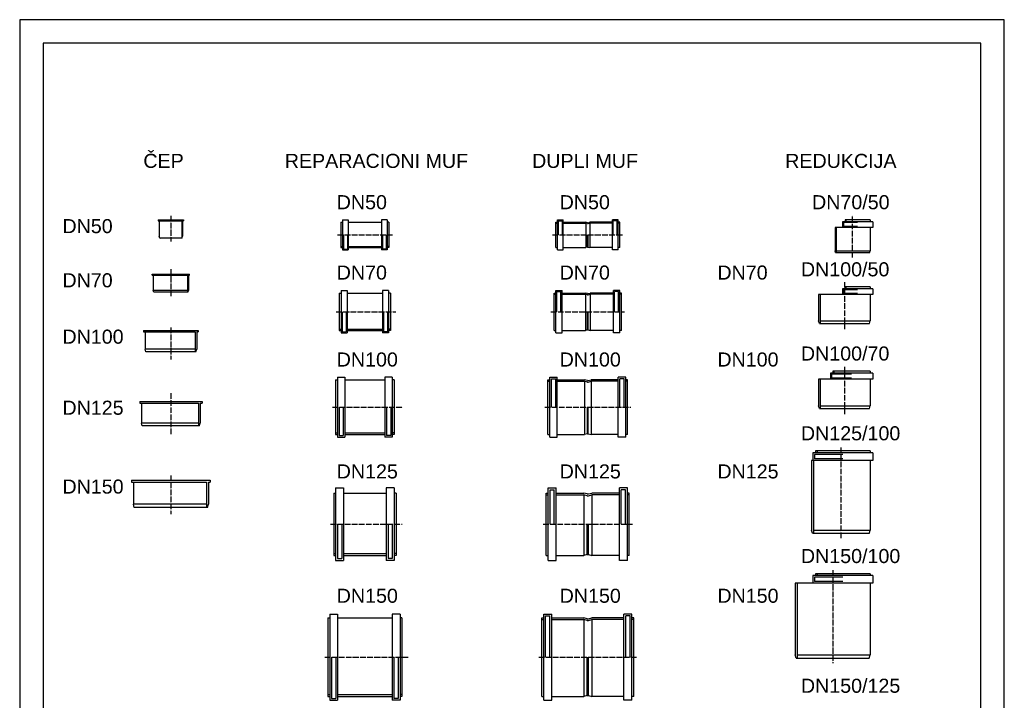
# Model space of a CAD drawing. Header units: inches. Extents: x 12 to 2112, y 2 to 2972.
# Tile 2 of 2: x 12 to 2112, y 1521 to 2972. Entities that reach past the tile are written whole.
import ezdxf

# ---------------------------------------------------------------- set-up
doc = ezdxf.new("R2010")
doc.units = ezdxf.units.IN
doc.header["$MEASUREMENT"] = 0
doc.linetypes.add('ACAD_ISO04W100', pattern=[30, 24, -3, 0, -3])
doc.layers.add('PIPELIFE', color=7, linetype='Continuous')
doc.styles.get("Standard").update_dxf_attribs({"font": 'arial.ttf'})

msp = doc.modelspace()

# ---------------------------------------------------------------- linework, layer by layer
for p, q in [((307.6, 2545), (361.2, 2545)), ((307.6, 2545), (307.6, 2543.2)), ((307.6, 2543.2), (357.6, 2543.2)), ((309.4, 2543.2), (309.4, 2510)), ((357.6, 2543.2), (357.6, 2506)), ((359.4, 2543.2), (359.4, 2510)), ((359.4, 2543.2), (361.2, 2543.2)), ((361.2, 2545), (361.2, 2543.2)), ((700.6, 2545), (712.6, 2545)), ((700.6, 2545), (700.6, 2480.8)), ((712.6, 2545), (712.6, 2480.8)), ((795.6, 2545), (783.6, 2545)), ((783.6, 2545), (783.6, 2480.8)), ((795.6, 2545), (795.6, 2480.8)), ((1159.1, 2545), (1171.1, 2545)), ((1159.1, 2480.8), (1159.1, 2545)), ((1160.9, 2512.9), (1160.9, 2543.2)), ((1160.9, 2543.2), (1169.3, 2543.2)), ((1169.3, 2512.9), (1169.3, 2543.2)), ((1171.1, 2480.8), (1171.1, 2545)), ((1288.1, 2545), (1276.1, 2545)), ((1276.1, 2480.8), (1276.1, 2545)), ((1277.9, 2512.9), (1277.9, 2543.2)), ((1286.3, 2543.2), (1277.9, 2543.2)), ((1286.3, 2512.9), (1286.3, 2543.2)), ((1288.1, 2480.8), (1288.1, 2545)), ((1772.3, 2545), (1772.3, 2541)), ((1825.9, 2545), (1772.3, 2545)), ((1774.1, 2545), (1774.1, 2541)), ((1825.9, 2545), (1825.9, 2541)), ((696.6, 2539.7), (700.6, 2539.7)), ((696.6, 2539.7), (696.6, 2486.1)), ((712.6, 2539.7), (783.6, 2539.7)), ((799.6, 2539.7), (795.6, 2539.7)), ((799.6, 2539.7), (799.6, 2486.1)), ((1155.1, 2539.7), (1159.1, 2539.7)), ((1155.1, 2486.1), (1155.1, 2539.7)), ((1155.1, 2537.9), (1159.1, 2537.9)), ((1171.1, 2539.7), (1219.5, 2539.7)), ((1171.1, 2537.9), (1219.5, 2537.9)), ((1223, 2538.8), (1219.5, 2539.7)), ((1223, 2537), (1219.5, 2537.9)), ((1219.5, 2537.9), (1219.5, 2486.1)), ((1223, 2538.8), (1224.2, 2538.8)), ((1223, 2537), (1224.2, 2537)), ((1224.2, 2538.8), (1227.7, 2539.7)), ((1224.2, 2537), (1227.7, 2537.9)), ((1276.1, 2539.7), (1227.7, 2539.7)), ((1276.1, 2537.9), (1227.7, 2537.9)), ((1227.7, 2537.9), (1227.7, 2486.1)), ((1292.1, 2539.7), (1288.1, 2539.7)), ((1292.1, 2537.9), (1288.1, 2537.9)), ((1292.1, 2486.1), (1292.1, 2539.7)), ((1750.9, 2529), (1750.9, 2479)), ((1831.2, 2529), (1750.9, 2529)), ((1753.2, 2529), (1753.2, 2475)), ((1767, 2541), (1767, 2529)), ((1831.2, 2541), (1767, 2541)), ((1799.1, 2539.2), (1768.8, 2539.2)), ((1768.8, 2539.2), (1768.8, 2530.8)), ((1799.1, 2530.8), (1768.8, 2530.8)), ((1825.9, 2529), (1825.9, 2479)), ((1831.2, 2541), (1831.2, 2529)), ((310.5, 2506), (309.4, 2510)), ((310.5, 2506), (311.2, 2506)), ((357.6, 2506), (311.2, 2506)), ((358.4, 2506), (357.6, 2506)), ((358.4, 2506), (359.4, 2510)), ((702.4, 2512.9), (702.4, 2482.6)), ((710.8, 2512.9), (710.8, 2482.6)), ((785.4, 2512.9), (785.4, 2482.6)), ((793.8, 2512.9), (793.8, 2482.6)), ((1223, 2487), (1223, 2512.9)), ((1224.2, 2487), (1224.2, 2512.9)), ((696.6, 2487.9), (700.6, 2487.9)), ((696.6, 2486.1), (700.6, 2486.1)), ((700.6, 2480.8), (712.6, 2480.8)), ((702.4, 2482.6), (710.8, 2482.6)), ((712.6, 2487.9), (783.6, 2487.9)), ((712.6, 2486.1), (783.6, 2486.1)), ((795.6, 2480.8), (783.6, 2480.8)), ((793.8, 2482.6), (785.4, 2482.6)), ((799.6, 2487.9), (795.6, 2487.9)), ((799.6, 2486.1), (795.6, 2486.1)), ((1155.1, 2486.1), (1159.1, 2486.1)), ((1159.1, 2480.8), (1171.1, 2480.8)), ((1171.1, 2486.1), (1219.5, 2486.1)), ((1223, 2487), (1219.5, 2486.1)), ((1223, 2487), (1224.2, 2487)), ((1224.2, 2487), (1227.7, 2486.1)), ((1276.1, 2486.1), (1227.7, 2486.1)), ((1288.1, 2480.8), (1276.1, 2480.8)), ((1292.1, 2486.1), (1288.1, 2486.1)), ((1750.9, 2479), (1825.9, 2479)), ((1752, 2475), (1750.9, 2479)), ((1824.8, 2475), (1825.9, 2479)), ((1752, 2475), (1824.8, 2475)), ((294.6, 2429.5), (374.2, 2429.5)), ((294.6, 2427.2), (294.6, 2429.5)), ((294.6, 2427.2), (369.6, 2427.2)), ((296.9, 2427.2), (296.9, 2394.5)), ((369.6, 2427.2), (369.6, 2390.5)), ((371.9, 2427.2), (371.9, 2394.5)), ((371.9, 2427.2), (374.2, 2427.2)), ((374.2, 2427.2), (374.2, 2429.5)), ((371.9, 2394.5), (296.9, 2394.5)), ((298, 2390.5), (296.9, 2394.5)), ((370.9, 2390.5), (371.9, 2394.5)), ((697.6, 2394.2), (710.6, 2394.2)), ((697.6, 2394.2), (697.6, 2304)), ((710.6, 2394.2), (710.6, 2304)), ((798.6, 2394.2), (785.6, 2394.2)), ((785.6, 2394.2), (785.6, 2304)), ((798.6, 2394.2), (798.6, 2304)), ((1155.6, 2394.2), (1168.6, 2394.2)), ((1155.6, 2304), (1155.6, 2394.2)), ((1168.6, 2304), (1168.6, 2394.2)), ((1291.6, 2394.2), (1278.6, 2394.2)), ((1278.6, 2304), (1278.6, 2394.2)), ((1291.6, 2304), (1291.6, 2394.2)), ((1767, 2397.8), (1767, 2385.8)), ((1831.2, 2397.8), (1767, 2397.8)), ((1799.1, 2396), (1768.8, 2396)), ((1768.8, 2396), (1768.8, 2387.6)), ((1772.3, 2401.8), (1772.3, 2397.8)), ((1825.9, 2401.8), (1772.3, 2401.8)), ((1774.1, 2401.8), (1774.1, 2397.8)), ((1825.9, 2401.8), (1825.9, 2397.8)), ((1831.2, 2397.8), (1831.2, 2385.8)), ((370.9, 2390.5), (298, 2390.5)), ((693.6, 2388.9), (697.6, 2388.9)), ((693.6, 2388.9), (693.6, 2309.3)), ((710.6, 2388.9), (785.6, 2388.9)), ((802.6, 2388.9), (798.6, 2388.9)), ((802.6, 2388.9), (802.6, 2309.3)), ((1151.6, 2388.9), (1155.6, 2388.9)), ((1151.6, 2309.3), (1151.6, 2388.9)), ((1151.6, 2386.6), (1155.6, 2386.6)), ((1157.9, 2391.9), (1166.3, 2391.9)), ((1157.9, 2349.1), (1157.9, 2391.9)), ((1166.3, 2349.1), (1166.3, 2391.9)), ((1168.6, 2388.9), (1218.5, 2388.9)), ((1168.6, 2386.6), (1218.5, 2386.6)), ((1222.8, 2387.7), (1218.5, 2388.9)), ((1218.5, 2386.6), (1218.5, 2309.3)), ((1222.8, 2385.4), (1218.5, 2386.6)), ((1222.8, 2387.7), (1224.3, 2387.7)), ((1222.8, 2385.4), (1224.3, 2385.4)), ((1224.3, 2387.7), (1228.7, 2388.9)), ((1224.3, 2385.4), (1228.7, 2386.6)), ((1278.6, 2388.9), (1228.7, 2388.9)), ((1278.6, 2386.6), (1228.7, 2386.6)), ((1228.7, 2386.6), (1228.7, 2309.3)), ((1289.3, 2391.9), (1280.9, 2391.9)), ((1280.9, 2349.1), (1280.9, 2391.9)), ((1289.3, 2349.1), (1289.3, 2391.9)), ((1295.6, 2388.9), (1291.6, 2388.9)), ((1295.6, 2386.6), (1291.6, 2386.6)), ((1295.6, 2309.3), (1295.6, 2388.9)), ((1715.9, 2385.8), (1715.9, 2329.8)), ((1831.2, 2385.8), (1715.9, 2385.8)), ((1719.3, 2385.8), (1719.3, 2323.8)), ((1799.1, 2387.6), (1768.8, 2387.6)), ((1825.9, 2385.8), (1825.9, 2329.8)), ((699.9, 2349.1), (699.9, 2306.3)), ((708.3, 2349.1), (708.3, 2306.3)), ((787.9, 2349.1), (787.9, 2306.3)), ((796.3, 2349.1), (796.3, 2306.3)), ((1222.8, 2310.4), (1222.8, 2349.1)), ((1224.3, 2310.4), (1224.3, 2349.1)), ((693.6, 2311.6), (697.6, 2311.6)), ((710.6, 2311.6), (785.6, 2311.6)), ((802.6, 2311.6), (798.6, 2311.6)), ((1222.8, 2310.4), (1218.5, 2309.3)), ((1222.8, 2310.4), (1224.3, 2310.4)), ((1224.3, 2310.4), (1228.7, 2309.3)), ((1717.5, 2323.8), (1715.9, 2329.8)), ((1717.5, 2323.8), (1824.3, 2323.8)), ((1719.3, 2329.8), (1825.9, 2329.8)), ((1719.3, 2329.8), (1825.9, 2329.8)), ((1824.3, 2323.8), (1825.9, 2329.8)), ((276, 2309.3), (392.8, 2309.3)), ((276, 2309.3), (276, 2305.9)), ((276, 2305.9), (386, 2305.9)), ((279.4, 2305.9), (279.4, 2269.3)), ((386, 2305.9), (386, 2263.3)), ((389.4, 2305.9), (389.4, 2269.3)), ((389.4, 2305.9), (392.8, 2305.9)), ((392.8, 2309.3), (392.8, 2305.9)), ((693.6, 2309.3), (697.6, 2309.3)), ((697.6, 2304), (710.6, 2304)), ((699.9, 2306.3), (708.3, 2306.3)), ((710.6, 2309.3), (785.6, 2309.3)), ((798.6, 2304), (785.6, 2304)), ((796.3, 2306.3), (787.9, 2306.3)), ((802.6, 2309.3), (798.6, 2309.3)), ((1151.6, 2309.3), (1155.6, 2309.3)), ((1155.6, 2304), (1168.6, 2304)), ((1168.6, 2309.3), (1218.5, 2309.3)), ((1278.6, 2309.3), (1228.7, 2309.3)), ((1291.6, 2304), (1278.6, 2304)), ((1295.6, 2309.3), (1291.6, 2309.3)), ((386, 2269.3), (279.4, 2269.3)), ((386, 2269.3), (279.4, 2269.3)), ((281, 2263.3), (279.4, 2269.3)), ((387.8, 2263.3), (389.4, 2269.3)), ((387.8, 2263.3), (281, 2263.3)), ((689.6, 2209.6), (689.6, 2081.8)), ((689.6, 2209.6), (705.6, 2209.6)), ((705.6, 2209.6), (705.6, 2081.8)), ((790.6, 2209.6), (790.6, 2081.8)), ((806.6, 2209.6), (790.6, 2209.6)), ((806.6, 2209.6), (806.6, 2081.8)), ((1142.6, 2209.6), (1158.6, 2209.6)), ((1142.6, 2081.8), (1142.6, 2209.6)), ((1146, 2206.2), (1155.2, 2206.2)), ((1146, 2145.7), (1146, 2206.2)), ((1155.2, 2145.7), (1155.2, 2206.2)), ((1158.6, 2081.8), (1158.6, 2209.6)), ((1304.6, 2209.6), (1288.6, 2209.6)), ((1288.6, 2081.8), (1288.6, 2209.6)), ((1301.2, 2206.2), (1292, 2206.2)), ((1292, 2145.7), (1292, 2206.2)), ((1301.2, 2145.7), (1301.2, 2206.2)), ((1304.6, 2081.8), (1304.6, 2209.6)), ((1715.9, 2205.4), (1715.9, 2148.4)), ((1831.2, 2205.4), (1715.9, 2205.4)), ((1719.3, 2205.4), (1719.3, 2142.4)), ((1741, 2218.4), (1741, 2205.4)), ((1831.2, 2218.4), (1741, 2218.4)), ((1743.3, 2216.1), (1743.3, 2207.7)), ((1786.1, 2216.1), (1743.3, 2216.1)), ((1786.1, 2207.7), (1743.3, 2207.7)), ((1746.3, 2222.4), (1746.3, 2218.4)), ((1825.9, 2222.4), (1746.3, 2222.4)), ((1748.6, 2222.4), (1748.6, 2218.4)), ((1825.9, 2222.4), (1825.9, 2218.4)), ((1825.9, 2205.4), (1825.9, 2148.4)), ((1831.2, 2218.4), (1831.2, 2205.4)), ((685.6, 2204.1), (685.6, 2087.3)), ((685.6, 2204.1), (689.6, 2204.1)), ((705.6, 2204.1), (790.6, 2204.1)), ((810.6, 2204.1), (806.6, 2204.1)), ((810.6, 2204.1), (810.6, 2087.3)), ((1138.6, 2204.1), (1142.6, 2204.1)), ((1138.6, 2087.3), (1138.6, 2204.1)), ((1138.6, 2200.7), (1142.6, 2200.7)), ((1158.6, 2204.1), (1216.5, 2204.1)), ((1158.6, 2200.7), (1216.5, 2200.7)), ((1222.8, 2202.4), (1216.5, 2204.1)), ((1216.5, 2200.7), (1216.5, 2087.3)), ((1222.8, 2199), (1216.5, 2200.7)), ((1216.5, 2200.7), (1216.5, 2087.3)), ((1222.8, 2202.4), (1224.3, 2202.4)), ((1222.8, 2199), (1224.3, 2199)), ((1224.3, 2202.4), (1230.7, 2204.1)), ((1224.3, 2199), (1230.7, 2200.7)), ((1288.6, 2204.1), (1230.7, 2204.1)), ((1230.7, 2200.7), (1230.7, 2087.3)), ((1288.6, 2200.7), (1230.7, 2200.7)), ((1230.7, 2200.7), (1230.7, 2087.3)), ((1308.6, 2204.1), (1304.6, 2204.1)), ((1308.6, 2200.7), (1304.6, 2200.7)), ((1308.6, 2087.3), (1308.6, 2204.1)), ((268, 2157.7), (268, 2153.8)), ((268, 2157.7), (400.8, 2157.7)), ((268, 2153.8), (393, 2153.8)), ((271.9, 2153.8), (271.9, 2111.7)), ((393, 2153.8), (393, 2105.7)), ((396.9, 2153.8), (396.9, 2111.7)), ((396.9, 2153.8), (400.8, 2153.8)), ((400.8, 2157.7), (400.8, 2153.8)), ((693, 2145.7), (693, 2085.2)), ((702.2, 2145.7), (702.2, 2085.2)), ((794, 2145.7), (794, 2085.2)), ((803.2, 2145.7), (803.2, 2085.2)), ((1222.8, 2089), (1222.8, 2145.7)), ((1224.3, 2089), (1224.3, 2145.7)), ((1717.5, 2142.4), (1715.9, 2148.4)), ((1717.5, 2142.4), (1824.3, 2142.4)), ((1719.3, 2148.4), (1825.9, 2148.4)), ((1719.3, 2148.4), (1825.9, 2148.4)), ((1824.3, 2142.4), (1825.9, 2148.4)), ((393, 2111.7), (271.9, 2111.7)), ((273.5, 2105.7), (271.9, 2111.7)), ((393, 2111.7), (272.4, 2111.7)), ((395.3, 2105.7), (273.5, 2105.7)), ((395.3, 2105.7), (396.9, 2111.7)), ((685.6, 2090.7), (689.6, 2090.7)), ((685.6, 2087.3), (689.6, 2087.3)), ((689.6, 2081.8), (705.6, 2081.8)), ((693, 2085.2), (702.2, 2085.2)), ((705.6, 2090.7), (790.6, 2090.7)), ((705.6, 2087.3), (790.6, 2087.3)), ((806.6, 2081.8), (790.6, 2081.8)), ((803.2, 2085.2), (794, 2085.2)), ((810.6, 2090.7), (806.6, 2090.7)), ((810.6, 2087.3), (806.6, 2087.3)), ((1138.6, 2087.3), (1142.6, 2087.3)), ((1142.6, 2081.8), (1158.6, 2081.8)), ((1158.6, 2087.3), (1216.5, 2087.3)), ((1222.8, 2089), (1216.5, 2087.3)), ((1222.8, 2089), (1224.3, 2089)), ((1224.3, 2089), (1230.7, 2087.3)), ((1288.6, 2087.3), (1230.7, 2087.3)), ((1304.6, 2081.8), (1288.6, 2081.8)), ((1308.6, 2087.3), (1304.6, 2087.3)), ((1703.6, 2048.2), (1703.6, 2032.2)), ((1831.4, 2048.2), (1703.6, 2048.2)), ((1707, 2044.8), (1707, 2035.6)), ((1767.5, 2044.8), (1707, 2044.8)), ((1709.1, 2052.2), (1709.1, 2048.2)), ((1825.9, 2052.2), (1709.1, 2052.2)), ((1712.5, 2052.2), (1712.5, 2048.2)), ((1825.9, 2052.2), (1825.9, 2048.2)), ((1831.4, 2048.2), (1831.4, 2032.2)), ((1700.9, 2032.2), (1700.9, 1883.2)), ((1831.4, 2032.2), (1700.9, 2032.2)), ((1704.8, 2032.2), (1704.8, 1877.2)), ((1767.5, 2035.6), (1707, 2035.6)), ((1825.9, 2032.2), (1825.9, 1883.2)), ((250.5, 1989.6), (418.3, 1989.6)), ((250.5, 1989.6), (250.5, 1985.7)), ((250.5, 1985.7), (410.5, 1985.7)), ((254.4, 1985.7), (254.4, 1938.6)), ((410.5, 1985.7), (410.5, 1931.6)), ((414.4, 1985.7), (414.4, 1938.6)), ((414.4, 1985.7), (418.3, 1985.7)), ((418.3, 1989.6), (418.3, 1985.7)), ((681.6, 1962.4), (681.6, 1829.6)), ((681.6, 1962.4), (685.6, 1962.4)), ((685.6, 1973.3), (685.6, 1818.8)), ((685.6, 1973.3), (702.6, 1973.3)), ((702.6, 1973.3), (702.6, 1818.8)), ((702.6, 1962.4), (793.6, 1962.4)), ((793.6, 1973.3), (793.6, 1818.8)), ((810.6, 1973.3), (793.6, 1973.3)), ((810.6, 1973.3), (810.6, 1818.8)), ((814.6, 1962.4), (810.6, 1962.4)), ((814.6, 1962.4), (814.6, 1829.6)), ((1135.1, 1962.4), (1139.1, 1962.4)), ((1135.1, 1829.6), (1135.1, 1962.4)), ((1135.1, 1958.5), (1139.1, 1958.5)), ((1139.1, 1973.3), (1156.1, 1973.3)), ((1139.1, 1818.8), (1139.1, 1973.3)), ((1143, 1969.4), (1152.2, 1969.4)), ((1143, 1896), (1143, 1969.4)), ((1152.2, 1896), (1152.2, 1969.4)), ((1156.1, 1818.8), (1156.1, 1973.3)), ((1156.1, 1962.4), (1214.9, 1962.4)), ((1156.1, 1958.5), (1214.9, 1958.5)), ((1222.2, 1960.5), (1214.9, 1962.4)), ((1214.9, 1958.5), (1214.9, 1830.1)), ((1222.2, 1956.6), (1214.9, 1958.5)), ((1214.9, 1958.5), (1214.9, 1829.6)), ((1222.2, 1960.5), (1224.9, 1960.5)), ((1222.2, 1956.6), (1224.9, 1956.6)), ((1224.9, 1960.5), (1232.3, 1962.4)), ((1224.9, 1956.6), (1232.3, 1958.5)), ((1291.1, 1962.4), (1232.3, 1962.4)), ((1232.3, 1958.5), (1232.3, 1830.1)), ((1291.1, 1958.5), (1232.3, 1958.5)), ((1232.3, 1958.5), (1232.3, 1829.6)), ((1308.1, 1973.3), (1291.1, 1973.3)), ((1291.1, 1818.8), (1291.1, 1973.3)), ((1304.2, 1969.4), (1295, 1969.4)), ((1295, 1896), (1295, 1969.4)), ((1304.2, 1896), (1304.2, 1969.4)), ((1308.1, 1818.8), (1308.1, 1973.3)), ((1312.1, 1962.4), (1308.1, 1962.4)), ((1312.1, 1958.5), (1308.1, 1958.5)), ((1312.1, 1829.6), (1312.1, 1962.4)), ((410.5, 1938.6), (254.4, 1938.6)), ((256.3, 1931.6), (254.4, 1938.6)), ((410.5, 1938.6), (254.9, 1938.6)), ((412.6, 1931.6), (414.4, 1938.6)), ((412.6, 1931.6), (256.3, 1931.6)), ((689.5, 1896), (689.5, 1822.7)), ((698.7, 1896), (698.7, 1822.7)), ((797.5, 1896), (797.5, 1822.7)), ((806.7, 1896), (806.7, 1822.7)), ((1222.2, 1831.6), (1222.2, 1896)), ((1224.9, 1831.6), (1224.9, 1896)), ((1702.5, 1877.2), (1700.9, 1883.2)), ((1702.5, 1877.2), (1824.3, 1877.2)), ((1704.8, 1883.2), (1825.4, 1883.2)), ((1704.8, 1883.2), (1825.9, 1883.2)), ((1824.3, 1877.2), (1825.9, 1883.2)), ((681.6, 1833.5), (685.6, 1833.5)), ((681.6, 1829.6), (685.6, 1829.6)), ((702.6, 1833.5), (793.6, 1833.5)), ((702.6, 1829.6), (793.6, 1829.6)), ((814.6, 1833.5), (810.6, 1833.5)), ((814.6, 1829.6), (810.6, 1829.6)), ((1135.1, 1829.6), (1139.1, 1829.6)), ((1156.1, 1829.6), (1214.9, 1829.6)), ((1222.2, 1831.6), (1214.9, 1829.6)), ((1222.2, 1831.6), (1224.9, 1831.6)), ((1224.9, 1831.6), (1232.3, 1829.6)), ((1291.1, 1829.6), (1232.3, 1829.6)), ((1312.1, 1829.6), (1308.1, 1829.6)), ((685.6, 1818.8), (702.6, 1818.8)), ((689.5, 1822.7), (698.7, 1822.7)), ((810.6, 1818.8), (793.6, 1818.8)), ((806.7, 1822.7), (797.5, 1822.7)), ((1139.1, 1818.8), (1156.1, 1818.8)), ((1308.1, 1818.8), (1291.1, 1818.8)), ((1703.6, 1786.5), (1703.6, 1770.5)), ((1831.4, 1786.5), (1703.6, 1786.5)), ((1709.1, 1790.5), (1709.1, 1786.5)), ((1825.9, 1790.5), (1709.1, 1790.5)), ((1712.5, 1790.5), (1712.5, 1786.5)), ((1825.9, 1790.5), (1825.9, 1786.5)), ((1831.4, 1786.5), (1831.4, 1770.5)), ((1665.9, 1770.5), (1665.9, 1617.5)), ((1831.4, 1770.5), (1665.9, 1770.5)), ((1669.8, 1770.5), (1669.8, 1610.5)), ((1707, 1783.1), (1707, 1773.9)), ((1767.5, 1783.1), (1707, 1783.1)), ((1767.5, 1773.9), (1707, 1773.9)), ((1825.9, 1770.5), (1825.9, 1617.5)), ((673.1, 1704.5), (673.1, 1520.6)), ((673.1, 1704.5), (690.1, 1704.5)), ((690.1, 1704.5), (690.1, 1520.6)), ((806.1, 1704.5), (806.1, 1520.6)), ((823.1, 1704.5), (806.1, 1704.5)), ((823.1, 1704.5), (823.1, 1520.6)), ((1129.6, 1704.5), (1146.6, 1704.5)), ((1129.6, 1520.6), (1129.6, 1704.5)), ((1146.6, 1520.6), (1146.6, 1704.5)), ((1317.6, 1704.5), (1300.6, 1704.5)), ((1300.6, 1520.6), (1300.6, 1704.5)), ((1317.6, 1520.6), (1317.6, 1704.5)), ((669.1, 1696.5), (669.1, 1528.7)), ((669.1, 1696.5), (673.1, 1696.5)), ((690.1, 1696.5), (806.1, 1696.5)), ((827.1, 1696.5), (823.1, 1696.5)), ((827.1, 1696.5), (827.1, 1528.7)), ((1125.6, 1696.5), (1129.6, 1696.5)), ((1125.6, 1528.7), (1125.6, 1696.5)), ((1125.6, 1692.6), (1129.6, 1692.6)), ((1133.5, 1700.6), (1142.7, 1700.6)), ((1133.5, 1612.6), (1133.5, 1700.6)), ((1142.7, 1612.6), (1142.7, 1700.6)), ((1146.6, 1696.5), (1214.8, 1696.5)), ((1146.6, 1692.6), (1214.8, 1692.6)), ((1222.1, 1694.5), (1214.8, 1696.5)), ((1214.8, 1692.6), (1214.8, 1529.2)), ((1222.1, 1690.6), (1214.8, 1692.6)), ((1214.8, 1692.6), (1214.8, 1528.7)), ((1222.1, 1694.5), (1225.1, 1694.5)), ((1222.1, 1690.6), (1225.1, 1690.6)), ((1225.1, 1694.5), (1232.4, 1696.5)), ((1225.1, 1690.6), (1232.4, 1692.6)), ((1300.6, 1696.5), (1232.4, 1696.5)), ((1232.4, 1692.6), (1232.4, 1529.2)), ((1300.6, 1692.6), (1232.4, 1692.6)), ((1232.4, 1692.6), (1232.4, 1528.7)), ((1313.7, 1700.6), (1304.5, 1700.6)), ((1304.5, 1612.6), (1304.5, 1700.6)), ((1313.7, 1612.6), (1313.7, 1700.6)), ((1321.6, 1696.5), (1317.6, 1696.5)), ((1321.6, 1692.6), (1317.6, 1692.6)), ((1321.6, 1528.7), (1321.6, 1696.5)), ((1667.8, 1610.5), (1665.9, 1617.5)), ((1669.8, 1617.5), (1825.4, 1617.5)), ((1669.8, 1617.5), (1825.9, 1617.5)), ((1824, 1610.5), (1825.9, 1617.5)), ((677, 1612.6), (677, 1524.5)), ((686.2, 1612.6), (686.2, 1524.5)), ((810, 1612.6), (810, 1524.5)), ((819.2, 1612.6), (819.2, 1524.5)), ((1222.1, 1530.6), (1222.1, 1612.6)), ((1225.1, 1530.6), (1225.1, 1612.6)), ((1667.8, 1610.5), (1824, 1610.5)), ((669.1, 1532.6), (673.1, 1532.6)), ((669.1, 1528.7), (673.1, 1528.7)), ((673.1, 1520.6), (690.1, 1520.6)), ((677, 1524.5), (686.2, 1524.5)), ((690.1, 1532.6), (806.1, 1532.6)), ((690.1, 1528.7), (806.1, 1528.7)), ((823.1, 1520.6), (806.1, 1520.6)), ((819.2, 1524.5), (810, 1524.5)), ((827.1, 1532.6), (823.1, 1532.6)), ((827.1, 1528.7), (823.1, 1528.7)), ((1125.6, 1528.7), (1129.6, 1528.7)), ((1129.6, 1520.6), (1146.6, 1520.6)), ((1146.6, 1528.7), (1214.8, 1528.7)), ((1222.1, 1530.6), (1214.8, 1528.7)), ((1222.1, 1530.6), (1225.1, 1530.6)), ((1225.1, 1530.6), (1232.4, 1528.7)), ((1300.6, 1528.7), (1232.4, 1528.7)), ((1317.6, 1520.6), (1300.6, 1520.6)), ((1321.6, 1528.7), (1317.6, 1528.7))]:
    msp.add_line(p, q)
at = {"color": 1, "linetype": 'ACAD_ISO04W100', "ltscale": 0.5}
for p, q in [((334.4, 2553.4), (334.4, 2498.9)), ((1788.4, 2464.4), (1788.4, 2553.7)), ((690.1, 2512.9), (807.2, 2512.9)), ((1148.5, 2512.9), (1298.6, 2512.9)), ((334.4, 2439.7), (334.4, 2382.3)), ((1770.9, 2412.4), (1770.9, 2311.8)), ((687.1, 2349.1), (814, 2349.1)), ((1145, 2349.1), (1302.1, 2349.1)), ((334.4, 2315.5), (334.4, 2247.1)), ((1770.9, 2231.9), (1770.9, 2130.4)), ((334.4, 2175.4), (334.4, 2088.2)), ((679.1, 2145.7), (829.8, 2145.7)), ((1132, 2145.7), (1315.1, 2145.7)), ((1763.4, 2059.7), (1763.4, 1865.2)), ((334.4, 2000.2), (334.4, 1917.3)), ((675.1, 1896), (827.6, 1896)), ((1128.5, 1896), (1318.6, 1896)), ((1745.9, 1798.1), (1745.9, 1599.5)), ((662.6, 1612.6), (841.9, 1612.6)), ((1119, 1612.6), (1328.1, 1612.6))]:
    msp.add_line(p, q, dxfattribs=at)
at = {"layer": 'PIPELIFE'}
for points in [[(2111.9, 1.7), (2111.9, 2971.7), (11.9, 2971.7), (11.9, 1.7)], [(2061.9, 51.7), (2061.9, 2921.7), (61.9, 2921.7), (61.9, 51.7)]]:
    msp.add_lwpolyline(points, close=True, dxfattribs=at)

# ---------------------------------------------------------------- texts
at = {"layer": 'PIPELIFE', "color": 5}
for s, p in [('ČEP', (275.7, 2655.7)), ('REPARACIONI MUF', (577.3, 2655.7)), ('DUPLI MUF', (1104.8, 2655.7)), ('REDUKCIJA', (1644.6, 2655.7)), ('DN50', (688.1, 2567.6)), ('DN50', (1163.6, 2567.6)), ('DN70/50', (1701.9, 2567.6)), ('DN50', (103.1, 2516.6)), ('DN70', (688.1, 2417.6)), ('DN70', (1163.6, 2417.6)), ('DN70', (1500, 2417.6)), ('DN100/50', (1678.1, 2424.5)), ('DN70', (103.1, 2401.1)), ('DN100', (103.1, 2280.9)), ('DN100/70', (1678.1, 2245)), ('DN100', (688.1, 2232.2)), ('DN100', (1163.6, 2232.2)), ('DN100', (1500, 2232.2)), ('DN125', (103.1, 2129.4)), ('DN125/100', (1678.1, 2074.9)), ('DN125', (688.1, 1993.6)), ('DN125', (1163.6, 1993.6)), ('DN125', (1500, 1993.6)), ('DN150', (103.1, 1961.3)), ('DN150/100', (1678.1, 1813.2)), ('DN150', (688.1, 1728.5)), ('DN150', (1163.6, 1728.5)), ('DN150', (1500, 1728.5)), ('DN150/125', (1678.1, 1536.6))]:
    msp.add_text(s, height=30, dxfattribs=at).set_placement(p)

doc.saveas('drawing.dxf')
